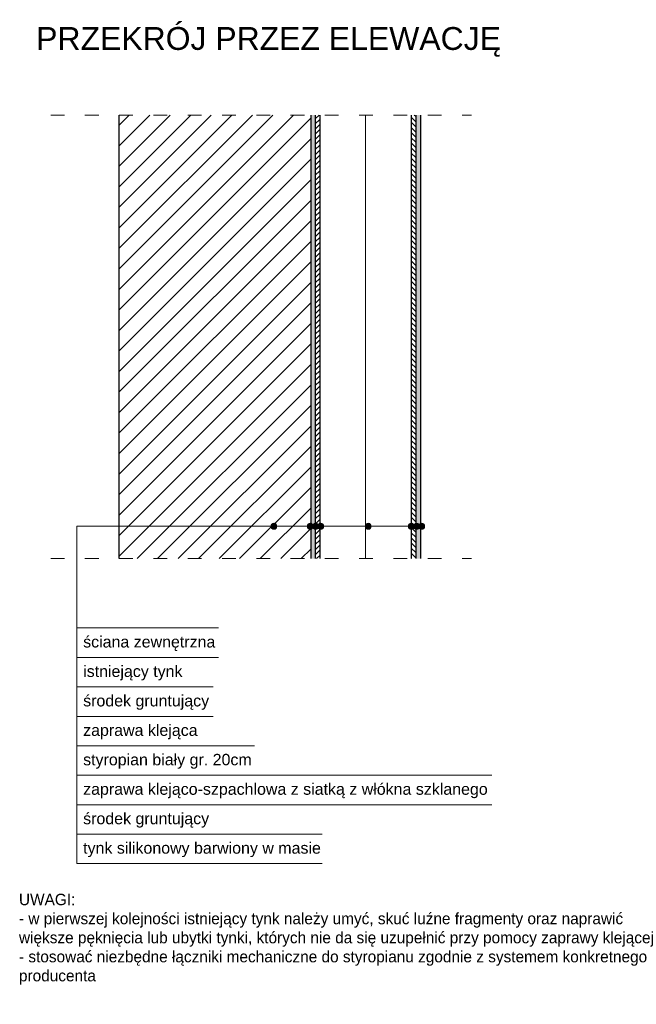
# Model space of a CAD drawing. Header units: metres. Extents: x 158874 to 185002, y -166493 to -154354.
# Tile 14 of 95: x 174755 to 174889, y -156806 to -156590. Entities that reach past the tile are written whole.
import ezdxf

# ---------------------------------------------------------------- set-up
doc = ezdxf.new("R2010")
doc.units = ezdxf.units.M
doc.linetypes.add('ACAD_ISO03W100', pattern=[30, 12, -18])
for name, color, linetype, lineweight in [('cienka25', 5, 'Continuous', 25), ('Wymiarowanie', 1, 'Continuous', 9), ('wymiarowanie9', 1, 'Continuous', 9)]:
    doc.layers.add(name, color=color, linetype=linetype, lineweight=lineweight)
doc.styles.add('Opisowy', font='arial.ttf')
doc.linetypes.add('BATTING', pattern='A,0.0001,-0.1,[134,ltypeshp.shx,S=0.1,R=0,X=-0.1,Y=0],-0.2,[134,ltypeshp.shx,S=0.1,R=180,X=0.1,Y=0],-0.1', length=0.4001)

msp = doc.modelspace()

# ---------------------------------------------------------------- hatches: boundary and pattern name
at = {"layer": 'wymiarowanie9', "ltscale": 0.2, "true_color": 0x636466}
h = msp.add_hatch(dxfattribs=at)
h.set_pattern_fill('ANSI31', color=251)
h.paths.add_polyline_path([(174776.19, -156708), (174818.19, -156708), (174818.19, -156610.92), (174776.19, -156610.92)])
h = msp.add_hatch(color=251, dxfattribs=at)
h.dxf.hatch_style = 1
h.paths.add_polyline_path([(174819.19, -156610.92), (174818.19, -156610.92), (174818.19, -156708), (174819.19, -156708)])
at = {"layer": 'wymiarowanie9', "ltscale": 0.2}
h = msp.add_hatch(dxfattribs=at)
h.set_pattern_fill('ANGLE', color=256)
h.set_pattern_definition([(0, (0, 0), (0, 6.985), [5.08, -1.905]), (90, (0, 0), (-6.985, 4e-16), [5.08, -1.905])])
h.paths.add_polyline_path([(174820.19, -156610.92), (174819.19, -156610.92), (174819.19, -156708), (174820.19, -156708)])
at = {"layer": 'wymiarowanie9', "ltscale": 0.2, "true_color": 0x636466}
h = msp.add_hatch(dxfattribs=at)
h.set_pattern_fill('ANSI31', color=251, scale=0.25)
h.paths.add_polyline_path([(174819.19, -156708), (174820.19, -156708), (174820.19, -156610.92), (174819.19, -156610.92)])
h = msp.add_hatch(dxfattribs=at)
h.set_pattern_fill('ANSI31', color=251, scale=0.25, angle=90)
h.paths.add_polyline_path([(174840.19, -156708), (174841.19, -156708), (174841.19, -156610.92), (174840.19, -156610.92)])
h = msp.add_hatch(color=251, dxfattribs=at)
h.dxf.hatch_style = 1
h.paths.add_polyline_path([(174842.19, -156610.92), (174841.19, -156610.92), (174841.19, -156708), (174842.19, -156708)])
at = {"layer": 'wymiarowanie9', "ltscale": 0.2}
h = msp.add_hatch(color=0, dxfattribs=at)
h.dxf.hatch_style = 1
h.paths.add_polyline_path([(174809.48, -156700.92, 1), (174810.8, -156700.92, 1)])
h = msp.add_hatch(color=0, dxfattribs=at)
h.dxf.hatch_style = 1
h.paths.add_polyline_path([(174817.43, -156700.92, 1), (174818.74, -156700.92, 1)])
h = msp.add_hatch(color=0, dxfattribs=at)
h.dxf.hatch_style = 1
h.paths.add_polyline_path([(174818.63, -156700.92, 1), (174819.94, -156700.92, 1)])
h = msp.add_hatch(color=0, dxfattribs=at)
h.dxf.hatch_style = 1
h.paths.add_polyline_path([(174819.73, -156700.92, 1), (174821.05, -156700.92, 1)])
h = msp.add_hatch(color=0, dxfattribs=at)
h.dxf.hatch_style = 1
h.paths.add_polyline_path([(174830.12, -156700.92, 1), (174831.43, -156700.92, 1)])
h = msp.add_hatch(color=0, dxfattribs=at)
h.dxf.hatch_style = 1
h.paths.add_polyline_path([(174839.53, -156700.92, 1), (174840.85, -156700.92, 1)])
h = msp.add_hatch(color=0, dxfattribs=at)
h.dxf.hatch_style = 1
h.paths.add_polyline_path([(174840.71, -156700.92, 1), (174842.03, -156700.92, 1)])
h = msp.add_hatch(color=0, dxfattribs=at)
h.dxf.hatch_style = 1
h.paths.add_polyline_path([(174841.8, -156700.92, 1), (174843.11, -156700.92, 1)])

# ---------------------------------------------------------------- linework, layer by layer
at = {"layer": 'cienka25', "color": 0, "ltscale": 0.2}
for p, q in [((174776.19, -156610.92), (174776.19, -156708)), ((174818.19, -156610.92), (174818.19, -156708)), ((174819.19, -156610.92), (174819.19, -156708)), ((174820.19, -156610.92), (174820.19, -156708)), ((174840.19, -156610.92), (174840.19, -156708)), ((174841.19, -156610.92), (174841.19, -156708)), ((174842.19, -156610.92), (174842.19, -156708))]:
    msp.add_line(p, q, dxfattribs=at)
at = {"layer": 'wymiarowanie9', "color": 0, "linetype": 'ACAD_ISO03W100', "ltscale": 0.25}
for p, q in [((174761.31, -156610.92), (174853.37, -156610.92)), ((174761.31, -156708), (174853.37, -156708))]:
    msp.add_line(p, q, dxfattribs=at)
at = {"layer": 'wymiarowanie9', "color": 0, "linetype": 'BATTING', "ltscale": 25}
msp.add_line((174830.19, -156610.92), (174830.19, -156708), dxfattribs=at)
at = {"layer": 'wymiarowanie9', "color": 0, "ltscale": 0.2}
for p, q in [((174767.06, -156774.74), (174767.06, -156700.92)), ((174767.06, -156700.92), (174842.45, -156700.92)), ((174767.06, -156723.17), (174797.99, -156723.17)), ((174767.06, -156729.62), (174797.99, -156729.62)), ((174767.06, -156736.06), (174796.86, -156736.06)), ((174767.06, -156742.51), (174796.86, -156742.51)), ((174767.06, -156748.96), (174805.91, -156748.96)), ((174767.06, -156755.4), (174857.82, -156755.4)), ((174767.06, -156761.85), (174857.82, -156761.85)), ((174767.06, -156768.29), (174820.72, -156768.29)), ((174767.06, -156774.74), (174820.72, -156774.74))]:
    msp.add_line(p, q, dxfattribs=at)
for centre in [(174810.14, -156700.92), (174818.08, -156700.92), (174819.29, -156700.92), (174820.39, -156700.92), (174830.77, -156700.92), (174840.19, -156700.92), (174841.37, -156700.92), (174842.45, -156700.92)]:
    msp.add_circle(centre, 0.657, dxfattribs=at)

# ---------------------------------------------------------------- texts
at = {"layer": 'Wymiarowanie', "color": 0, "attachment_point": 1, "style": 'Opisowy'}
for s, width, insert, char_height in [('\\A1;\\pxqc;PRZEKRÓJ PRZEZ ELEWACJĘ', 267.5477, (174675.2, -156591.67), 5), ('\\A1;\\pxql;ściana zewnętrzna', 267.5477, (174768.41, -156724.94), 2.5), ('\\A1;\\pxql;istniejący tynk', 267.5477, (174768.41, -156731.39), 2.5), ('\\A1;\\pxql;środek gruntujący', 267.5477, (174768.41, -156737.83), 2.5), ('\\A1;\\pxql;zaprawa klejąca', 267.5477, (174768.41, -156744.28), 2.5), ('\\A1;\\pxql;styropian biały gr. 20cm', 267.5477, (174768.41, -156750.72), 2.5), ('\\A1;\\pxql;zaprawa klejąco-szpachlowa z siatką z włókna szklanego', 267.5477, (174768.41, -156757.17), 2.5), ('\\A1;\\pxql;środek gruntujący', 267.5477, (174768.41, -156763.61), 2.5), ('\\A1;\\pxql;tynk silikonowy barwiony w masie', 267.5477, (174768.41, -156770.06), 2.5), ('\\A1;\\pxql;UWAGI:\\P- w pierwszej kolejności istniejący tynk należy umyć, skuć luźne fragmenty oraz naprawić większe pęknięcia lub ubytki tynki, których nie da się uzupełnić przy pomocy zaprawy klejącej\\P- stosować niezbędne łączniki mechaniczne do styropianu zgodnie z systemem konkretnego producenta', 146.491, (174754.37, -156781.33), 2.5)]:
    msp.add_mtext_dynamic_manual_height_columns(s, width=width, gutter_width=4, heights=[0], dxfattribs=dict(at, insert=insert, char_height=char_height))

doc.saveas('drawing.dxf')
